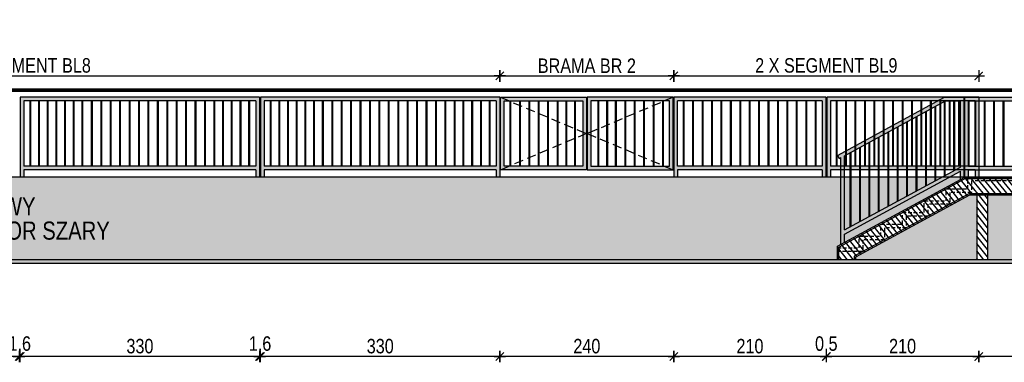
# Model space of a CAD drawing. Header units: millimetres. Extents: x 110792 to 170831, y 17890 to 25890.
# Tile 15 of 44: x 163727 to 165086, y 19734 to 20206. Entities that reach past the tile are written whole.
import ezdxf

# ---------------------------------------------------------------- set-up
doc = ezdxf.new("R2010")
doc.units = ezdxf.units.MM
doc.set_wipeout_variables(frame=1)
doc.linetypes.add('DASHEDX2', pattern=[38.1, 25.4, -12.7])
doc.layers.get('DEFPOINTS').update_dxf_attribs({"lineweight": 9})
for name, color, linetype in [('_HSA_HATCH ELEWACJA', 8, 'Continuous'), ('_HSA_OPIS', 43, 'Continuous'), ('_HSA_PRZERYWANE', 153, 'DASHEDX2'), ('_HSA_WIDOKOWE', 1, 'Continuous'), ('_HSA_WIDOKOWE_CIENKIE', 8, 'Continuous'), ('_HSA_WYM_100', 141, 'Continuous'), ('_HSA_ŚCIANY_CIENKIE', 2, 'Continuous'), ('_HSA_ŚCIANY_DZIAŁOWE', 6, 'Continuous')]:
    doc.layers.add(name, color=color, linetype=linetype)
doc.styles.add('ARIAL_100', font='Arial.ttf', dxfattribs={"width": 0.8, "height": 20})
doc.dimstyles.new('WYM_WEWN_100', dxfattribs={"dimtxt": 20, "dimasz": 2, "dimexe": 10, "dimexo": 0, "dimgap": 4, "dimtad": 1, "dimdec": 1, "dimrnd": 0.1, "dimtxsty": 'ARIAL_100', "dimblk": 'Wym-03', "dimcen": 0, "dimdle": 10, "dimse1": 1, "dimse2": 1, "dimclrt": 256, "dimazin": 2, "dimtfac": 1, "dimtdec": 1, "dimtix": 1, "dimtmove": 2, "dimatfit": 0, "dimfxl": 1, "dimtolj": 1, "dimtzin": 0, "dimarcsym": 0})

# ---------------------------------------------------------------- blocks, each defined once
blk = doc.blocks.new('A$Cd0262c02')
at = {"true_color": 0xfffffe}
h = blk.add_hatch(color=7, dxfattribs=at)
h.dxf.hatch_style = 1
h.paths.add_polyline_path([(-1322.1, 0), (-1317.1, 0), (-1317.1, 10), (-997.1, 10), (-997.1, 0), (-992.1, 0), (-992.1, 110), (-1322.1, 110)])
h.paths.add_polyline_path([(-1317.1, 105), (-997.1, 105), (-997.1, 15), (-1317.1, 15)], flags=16)
h = blk.add_hatch(color=7, dxfattribs=at)
h.dxf.hatch_style = 1
h.paths.add_polyline_path([(-990.5, 0), (-985.5, 0), (-985.5, 10), (-665.5, 10), (-665.5, 0), (-660.5, 0), (-660.5, 110), (-990.5, 110)])
h.paths.add_polyline_path([(-985.5, 105), (-665.5, 105), (-665.5, 15), (-985.5, 15)], flags=16)
h = blk.add_hatch(color=7, dxfattribs=at)
h.dxf.hatch_style = 1
h.paths.add_polyline_path([(-659.5, 110), (-659.5, 10), (-541, 10), (-541, 110)])
h.paths.add_polyline_path([(-654.5, 105), (-546, 105), (-546, 15), (-654.5, 15)], flags=16)
h = blk.add_hatch(color=7, dxfattribs=at)
h.dxf.hatch_style = 1
h.paths.add_polyline_path([(-540, 110), (-540, 10), (-421.5, 10), (-421.5, 110)])
h.paths.add_polyline_path([(-535, 105), (-426.5, 105), (-426.5, 15), (-535, 15)], flags=16)
h = blk.add_hatch(color=7, dxfattribs=at)
h.dxf.hatch_style = 1
h.paths.add_polyline_path([(-210.9, 110), (-420.5, 110), (-420.5, 0), (-415.5, 0), (-415.5, 10), (-215.9, 10), (-215.9, 0), (-210.9, 0)])
h.paths.add_polyline_path([(-215.9, 105), (-215.9, 15), (-415.5, 15), (-415.5, 105)], flags=16)
h = blk.add_hatch(color=7, dxfattribs=at)
h.dxf.hatch_style = 1
h.paths.add_polyline_path([(0, 110), (-209.6, 110), (-209.6, 0), (-204.6, 0), (-204.6, 10), (-5, 10), (-5, 0), (0, 0)])
h.paths.add_polyline_path([(-5, 105), (-5, 15), (-204.6, 15), (-204.6, 105)], flags=16)
at = {"ltscale": 10}
for p, q in [((-992.1, 110), (-1322.1, 110)), ((-1322.1, 110), (-1322.1, 0)), ((-992.1, 110), (-992.1, 0)), ((-660.5, 110), (-990.5, 110)), ((-990.5, 110), (-990.5, 0)), ((-660.5, 110), (-660.5, 0)), ((-210.9, 110), (-420.5, 110)), ((-420.5, 110), (-420.5, 0)), ((-210.9, 110), (-210.9, 0)), ((0, 110), (-209.6, 110)), ((-209.6, 110), (-209.6, 0)), ((0, 110), (0, 0)), ((-997.1, 105), (-1317.1, 105)), ((-1317.1, 105), (-1317.1, 15)), ((-997.1, 105), (-997.1, 15)), ((-665.5, 105), (-985.5, 105)), ((-985.5, 105), (-985.5, 15)), ((-665.5, 105), (-665.5, 15)), ((-215.9, 105), (-415.5, 105)), ((-415.5, 15), (-415.5, 105)), ((-215.9, 105), (-215.9, 15)), ((-5, 105), (-204.6, 105)), ((-204.6, 105), (-204.6, 15)), ((-5, 105), (-5, 15)), ((-997.1, 15), (-1317.1, 15)), ((-665.5, 15), (-985.5, 15)), ((-215.9, 15), (-415.5, 15)), ((-5, 15), (-204.6, 15)), ((-997.1, 10), (-1317.1, 10)), ((-1317.1, 10), (-1317.1, 0)), ((-997.1, 10), (-997.1, 0)), ((-665.5, 10), (-985.5, 10)), ((-985.5, 10), (-985.5, 0)), ((-665.5, 10), (-665.5, 0)), ((-215.9, 10), (-415.5, 10)), ((-415.5, 10), (-415.5, 0)), ((-215.9, 10), (-215.9, 0)), ((-5, 10), (-204.6, 10)), ((-204.6, 10), (-204.6, 0)), ((-5, 10), (-5, 0))]:
    blk.add_line(p, q, dxfattribs=at)
for points in [[(-541, 10), (-659.5, 10), (-659.5, 110), (-541, 110)], [(-540, 10), (-421.5, 10), (-421.5, 110), (-540, 110)], [(-546, 15), (-654.5, 15), (-654.5, 105), (-546, 105)], [(-535, 15), (-426.5, 15), (-426.5, 105), (-535, 105)]]:
    blk.add_lwpolyline(points, close=True)
at = {"layer": '_HSA_PRZERYWANE', "ltscale": 0.5}
for points in [[(-659.5, 110), (-541, 60), (-659.5, 10)], [(-421.5, 110), (-540, 60), (-421.5, 10)]]:
    blk.add_lwpolyline(points, dxfattribs=at)
at = {"layer": '_HSA_WIDOKOWE_CIENKIE'}
for p, q in [((-1308.6, 15), (-1308.6, 105)), ((-1307.6, 15), (-1307.6, 105)), ((-1296.6, 15), (-1296.6, 105)), ((-1295.6, 15), (-1295.6, 105)), ((-1284.6, 15), (-1284.6, 105)), ((-1283.6, 15), (-1283.6, 105)), ((-1272.6, 15), (-1272.6, 105)), ((-1271.6, 15), (-1271.6, 105)), ((-1260.6, 15), (-1260.6, 105)), ((-1259.6, 15), (-1259.6, 105)), ((-1248.6, 15), (-1248.6, 105)), ((-1247.6, 15), (-1247.6, 105)), ((-1236.6, 15), (-1236.6, 105)), ((-1235.6, 15), (-1235.6, 105)), ((-1223.6, 15), (-1223.6, 105)), ((-1222.6, 15), (-1222.6, 105)), ((-1210.6, 15), (-1210.6, 105)), ((-1209.6, 15), (-1209.6, 105)), ((-1197.6, 15), (-1197.6, 105)), ((-1196.6, 15), (-1196.6, 105)), ((-1184.6, 15), (-1184.6, 105)), ((-1183.6, 15), (-1183.6, 105)), ((-1171.6, 15), (-1171.6, 105)), ((-1170.6, 15), (-1170.6, 105)), ((-1158.6, 15), (-1158.6, 105)), ((-1157.6, 15), (-1157.6, 105)), ((-1145.6, 15), (-1145.6, 105)), ((-1144.6, 15), (-1144.6, 105)), ((-1132.6, 15), (-1132.6, 105)), ((-1131.6, 15), (-1131.6, 105)), ((-1119.6, 15), (-1119.6, 105)), ((-1118.6, 15), (-1118.6, 105)), ((-1106.6, 15), (-1106.6, 105)), ((-1105.6, 15), (-1105.6, 105)), ((-1093.6, 15), (-1093.6, 105)), ((-1092.6, 15), (-1092.6, 105)), ((-1080.6, 15), (-1080.6, 105)), ((-1079.6, 15), (-1079.6, 105)), ((-1067.6, 15), (-1067.6, 105)), ((-1066.6, 15), (-1066.6, 105)), ((-1054.6, 15), (-1054.6, 105)), ((-1053.6, 15), (-1053.6, 105)), ((-1042.6, 15), (-1042.6, 105)), ((-1041.6, 15), (-1041.6, 105)), ((-1030.6, 15), (-1030.6, 105)), ((-1029.6, 15), (-1029.6, 105)), ((-1018.6, 15), (-1018.6, 105)), ((-1017.6, 15), (-1017.6, 105)), ((-1006.6, 15), (-1006.6, 105)), ((-1005.6, 15), (-1005.6, 105)), ((-977, 15), (-977, 105)), ((-976, 15), (-976, 105)), ((-965, 15), (-965, 105)), ((-964, 15), (-964, 105)), ((-953, 15), (-953, 105)), ((-952, 15), (-952, 105)), ((-941, 15), (-941, 105)), ((-940, 15), (-940, 105)), ((-929, 15), (-929, 105)), ((-928, 15), (-928, 105)), ((-917, 15), (-917, 105)), ((-916, 15), (-916, 105)), ((-905, 15), (-905, 105)), ((-904, 15), (-904, 105)), ((-892, 15), (-892, 105)), ((-891, 15), (-891, 105)), ((-879, 15), (-879, 105)), ((-878, 15), (-878, 105)), ((-866, 15), (-866, 105)), ((-865, 15), (-865, 105)), ((-853, 15), (-853, 105)), ((-852, 15), (-852, 105)), ((-840, 15), (-840, 105)), ((-839, 15), (-839, 105)), ((-827, 15), (-827, 105)), ((-826, 15), (-826, 105)), ((-814, 15), (-814, 105)), ((-813, 15), (-813, 105)), ((-801, 15), (-801, 105)), ((-800, 15), (-800, 105)), ((-788, 15), (-788, 105)), ((-787, 15), (-787, 105)), ((-775, 15), (-775, 105)), ((-774, 15), (-774, 105)), ((-762, 15), (-762, 105)), ((-761, 15), (-761, 105)), ((-749, 15), (-749, 105)), ((-748, 15), (-748, 105)), ((-736, 15), (-736, 105)), ((-735, 15), (-735, 105)), ((-723, 15), (-723, 105)), ((-722, 15), (-722, 105)), ((-711, 15), (-711, 105)), ((-710, 15), (-710, 105)), ((-699, 15), (-699, 105)), ((-698, 15), (-698, 105)), ((-687, 15), (-687, 105)), ((-686, 15), (-686, 105)), ((-675, 15), (-675, 105)), ((-674, 15), (-674, 105)), ((-646.2, 15), (-646.2, 105)), ((-645.2, 15), (-645.2, 105)), ((-633.2, 15), (-633.2, 105)), ((-632.2, 15), (-632.2, 105)), ((-620.2, 15), (-620.2, 105)), ((-619.2, 15), (-619.2, 105)), ((-607.2, 15), (-607.2, 105)), ((-606.2, 15), (-606.2, 105)), ((-594.2, 15), (-594.2, 105)), ((-593.2, 15), (-593.2, 105)), ((-581.2, 15), (-581.2, 105)), ((-580.2, 15), (-580.2, 105)), ((-569.2, 15), (-569.2, 105)), ((-568.2, 15), (-568.2, 105)), ((-557.2, 15), (-557.2, 105)), ((-556.2, 15), (-556.2, 105)), ((-524.8, 15), (-524.8, 105)), ((-523.8, 15), (-523.8, 105)), ((-512.8, 15), (-512.8, 105)), ((-511.8, 15), (-511.8, 105)), ((-500.8, 15), (-500.8, 105)), ((-499.8, 15), (-499.8, 105)), ((-487.8, 15), (-487.8, 105)), ((-486.8, 15), (-486.8, 105)), ((-474.8, 15), (-474.8, 105)), ((-473.8, 15), (-473.8, 105)), ((-461.8, 15), (-461.8, 105)), ((-460.8, 15), (-460.8, 105)), ((-448.8, 15), (-448.8, 105)), ((-447.8, 15), (-447.8, 105)), ((-435.8, 15), (-435.8, 105)), ((-434.8, 15), (-434.8, 105)), ((-407.2, 15), (-407.2, 105)), ((-406.2, 15), (-406.2, 105)), ((-394.2, 15), (-394.2, 105)), ((-393.2, 15), (-393.2, 105)), ((-381.2, 15), (-381.2, 105)), ((-380.2, 15), (-380.2, 105)), ((-368.2, 15), (-368.2, 105)), ((-367.2, 15), (-367.2, 105)), ((-355.2, 15), (-355.2, 105)), ((-354.2, 15), (-354.2, 105)), ((-342.2, 15), (-342.2, 105)), ((-341.2, 15), (-341.2, 105)), ((-329.2, 15), (-329.2, 105)), ((-328.2, 15), (-328.2, 105)), ((-316.2, 15), (-316.2, 105)), ((-315.2, 15), (-315.2, 105)), ((-303.2, 15), (-303.2, 105)), ((-302.2, 15), (-302.2, 105)), ((-290.2, 15), (-290.2, 105)), ((-289.2, 15), (-289.2, 105)), ((-277.2, 15), (-277.2, 105)), ((-276.2, 15), (-276.2, 105)), ((-264.2, 15), (-264.2, 105)), ((-263.2, 15), (-263.2, 105)), ((-251.2, 15), (-251.2, 105)), ((-250.2, 15), (-250.2, 105)), ((-238.2, 15), (-238.2, 105)), ((-237.2, 15), (-237.2, 105)), ((-225.2, 15), (-225.2, 105)), ((-224.2, 15), (-224.2, 105)), ((-196.3, 15), (-196.3, 105)), ((-195.3, 15), (-195.3, 105)), ((-183.3, 15), (-183.3, 105)), ((-182.3, 15), (-182.3, 105)), ((-170.3, 15), (-170.3, 105)), ((-169.3, 15), (-169.3, 105)), ((-157.3, 15), (-157.3, 105)), ((-156.3, 15), (-156.3, 105)), ((-144.3, 15), (-144.3, 105)), ((-143.3, 15), (-143.3, 105)), ((-131.3, 15), (-131.3, 105)), ((-130.3, 15), (-130.3, 105)), ((-118.3, 15), (-118.3, 105)), ((-117.3, 15), (-117.3, 105)), ((-105.3, 15), (-105.3, 105)), ((-104.3, 15), (-104.3, 105)), ((-92.3, 15), (-92.3, 105)), ((-91.3, 15), (-91.3, 105)), ((-79.3, 15), (-79.3, 105)), ((-78.3, 15), (-78.3, 105)), ((-66.3, 15), (-66.3, 105)), ((-65.3, 15), (-65.3, 105)), ((-53.3, 15), (-53.3, 105)), ((-52.3, 15), (-52.3, 105)), ((-40.3, 15), (-40.3, 105)), ((-39.3, 15), (-39.3, 105)), ((-27.3, 15), (-27.3, 105)), ((-26.3, 15), (-26.3, 105)), ((-14.3, 15), (-14.3, 105)), ((-13.3, 15), (-13.3, 105))]:
    blk.add_line(p, q, dxfattribs=at)
blk = doc.blocks.new('A$Cea211baa')
at = {"true_color": 0xfffffe}
h = blk.add_hatch(color=7, dxfattribs=at)
h.dxf.hatch_style = 1
h.paths.add_polyline_path([(0, 110), (-159.2, 110), (-159.2, 0), (-154.2, 0), (-154.2, 10), (-5, 10), (-5, 0), (0, 0)])
h.paths.add_polyline_path([(-154.2, 105), (-5, 105), (-5, 15), (-154.2, 15)], flags=16)
for p, q in [((-159.2, 0), (-159.2, 110)), ((0, 0), (0, 110)), ((-154.2, 15), (-154.2, 105)), ((-5, 15), (-5, 105)), ((-154.2, 0), (-154.2, 10)), ((-5, 0), (-5, 10))]:
    blk.add_line(p, q)
for points in [[(-159.2, 110), (0, 110)], [(-154.2, 105), (-5, 105)], [(-154.2, 15), (-5, 15)], [(-154.2, 10), (-5, 10)]]:
    blk.add_lwpolyline(points)
at = {"layer": '_HSA_WIDOKOWE_CIENKIE'}
for p, q in [((-145.1, 15), (-145.1, 105)), ((-144.1, 15), (-144.1, 105)), ((-132.1, 15), (-132.1, 105)), ((-131.1, 15), (-131.1, 105)), ((-119.1, 15), (-119.1, 105)), ((-118.1, 15), (-118.1, 105)), ((-106.1, 15), (-106.1, 105)), ((-105.1, 15), (-105.1, 105)), ((-93.1, 15), (-93.1, 105)), ((-92.1, 15), (-92.1, 105)), ((-80.1, 15), (-80.1, 105)), ((-79.1, 15), (-79.1, 105)), ((-67.1, 15), (-67.1, 105)), ((-66.1, 15), (-66.1, 105)), ((-54.1, 15), (-54.1, 105)), ((-53.1, 15), (-53.1, 105)), ((-41.1, 15), (-41.1, 105)), ((-40.1, 15), (-40.1, 105)), ((-28.1, 15), (-28.1, 105)), ((-27.1, 15), (-27.1, 105)), ((-15.1, 15), (-15.1, 105)), ((-14.1, 15), (-14.1, 105))]:
    blk.add_line(p, q, dxfattribs=at)
blk = doc.blocks.new('A$C4c7ff0f1')
at = {"true_color": 0xfffffe}
h = blk.add_hatch(color=7, dxfattribs=at)
h.dxf.hatch_style = 1
h.paths.add_polyline_path([(169.8, 202.7), (142.9, 202.7), (-5, 122.4), (-2.6, 118.1), (0, 119.5), (0, 0), (5, 2.7), (5, 14.1), (164.8, 100.8), (164.8, 89.5), (169.8, 92.2)])
h.paths.add_polyline_path([(164.8, 197.7), (164.8, 106.5), (5, 19.8), (5, 122.2), (144.1, 197.7)], flags=16)
for p, q in [((164.8, 106.5), (164.8, 197.7)), ((169.8, 92.2), (169.8, 202.7)), ((-5, 122.4), (-2.6, 118.1)), ((0, 0), (0, 119.5)), ((5, 19.8), (5, 122.2)), ((164.8, 89.5), (164.8, 100.8)), ((5, 2.7), (5, 14.1))]:
    blk.add_line(p, q)
for points in [[(-5, 122.4), (142.9, 202.7), (169.8, 202.7)], [(5, 122.2), (144.1, 197.7), (164.8, 197.7)], [(-2.6, 118.1), (0, 119.5)], [(5, 19.8), (164.8, 106.5)], [(5, 14.1), (164.8, 100.8)]]:
    blk.add_lwpolyline(points)
at = {"layer": '_HSA_WIDOKOWE_CIENKIE'}
for p, q in [((130.9, 88.1), (130.9, 190.5)), ((142.9, 94.6), (142.9, 197.1)), ((143.9, 95.2), (143.9, 197.6)), ((155.9, 101.7), (155.9, 197.7)), ((156.9, 102.2), (156.9, 197.7)), ((116.9, 80.5), (116.9, 182.9)), ((117.9, 81.1), (117.9, 183.5)), ((129.9, 87.6), (129.9, 190)), ((90.9, 66.4), (90.9, 168.8)), ((91.9, 67), (91.9, 169.4)), ((103.9, 73.5), (103.9, 175.9)), ((104.9, 74), (104.9, 176.4)), ((64.9, 52.3), (64.9, 154.7)), ((65.9, 52.8), (65.9, 155.3)), ((77.9, 59.4), (77.9, 161.8)), ((78.9, 59.9), (78.9, 162.3)), ((38.9, 38.2), (38.9, 140.6)), ((39.9, 38.7), (39.9, 141.1)), ((51.9, 45.2), (51.9, 147.7)), ((52.9, 45.8), (52.9, 148.2)), ((12.9, 24.1), (12.9, 126.5)), ((13.9, 24.6), (13.9, 127)), ((25.9, 31.1), (25.9, 133.5)), ((26.9, 31.7), (26.9, 134.1))]:
    blk.add_line(p, q, dxfattribs=at)
blk = doc.blocks.new('Wym-03')
for p, q in [((-4, 0), (4, 0)), ((0, 4), (0, -4))]:
    blk.add_line(p, q)
blk.add_lwpolyline([(-2.83, -2.83, 0.8, 0.8, 0), (2.83, 2.83, 0.05, 0.05, 0)], format="xyseb")
blk = doc.blocks.new('*D162')
at = {"layer": '_HSA_OPIS', "color": 0, "lineweight": -2, "transparency": 16777216}
blk.add_line((163067.1, 20128.6), (164387.8, 20128.6), dxfattribs=at)
at = {"layer": 'DEFPOINTS', "color": 0, "transparency": 16777216}
for p in [(164389.8, 20128.6), (163065.1, 20099.1), (164389.8, 20099.1)]:
    blk.add_point(p, dxfattribs=at)
at = {"layer": '_HSA_OPIS', "color": 0, "lineweight": -2, "transparency": 16777216, "xscale": 2, "yscale": 2, "zscale": 2, "rotation": 180}
blk.add_blockref('Wym-03', (163065.1, 20128.6), dxfattribs=at)
at = {"layer": '_HSA_OPIS', "color": 0, "lineweight": -2, "transparency": 16777216, "xscale": 2, "yscale": 2, "zscale": 2}
blk.add_blockref('Wym-03', (164389.8, 20128.6), dxfattribs=at)
at = {"layer": '_HSA_OPIS', "transparency": 16777216, "insert": (163727.5, 20143), "char_height": 20, "attachment_point": 5, "style": 'ARIAL_100'}
blk.add_mtext('\\A1;4 X SEGMENT BL8', dxfattribs=at)
blk = doc.blocks.new('*D159')
at = {"layer": '_HSA_OPIS', "color": 0, "lineweight": -2, "transparency": 16777216}
blk.add_line((164631.8, 20128.6), (165048.3, 20128.6), dxfattribs=at)
at = {"layer": 'DEFPOINTS', "color": 0, "transparency": 16777216}
for p in [(165050.3, 20128.6), (164629.8, 20099.1), (165050.3, 20099.1)]:
    blk.add_point(p, dxfattribs=at)
at = {"layer": '_HSA_OPIS', "color": 0, "lineweight": -2, "transparency": 16777216, "xscale": 2, "yscale": 2, "zscale": 2, "rotation": 180}
blk.add_blockref('Wym-03', (164629.8, 20128.6), dxfattribs=at)
at = {"layer": '_HSA_OPIS', "color": 0, "lineweight": -2, "transparency": 16777216, "xscale": 2, "yscale": 2, "zscale": 2}
blk.add_blockref('Wym-03', (165050.3, 20128.6), dxfattribs=at)
at = {"layer": '_HSA_OPIS', "transparency": 16777216, "insert": (164840.1, 20143), "char_height": 20, "attachment_point": 5, "style": 'ARIAL_100'}
blk.add_mtext('\\A1;2 X SEGMENT BL9', dxfattribs=at)
blk = doc.blocks.new('*D166')
at = {"layer": '_HSA_OPIS', "color": 0, "lineweight": -2, "transparency": 16777216}
blk.add_line((164391.8, 20128.6), (164627.8, 20128.6), dxfattribs=at)
at = {"layer": 'DEFPOINTS', "color": 0, "transparency": 16777216}
for p in [(164629.8, 20128.6), (164389.8, 20099.1), (164629.8, 20099.1)]:
    blk.add_point(p, dxfattribs=at)
at = {"layer": '_HSA_OPIS', "color": 0, "lineweight": -2, "transparency": 16777216, "xscale": 2, "yscale": 2, "zscale": 2, "rotation": 180}
blk.add_blockref('Wym-03', (164389.8, 20128.6), dxfattribs=at)
at = {"layer": '_HSA_OPIS', "color": 0, "lineweight": -2, "transparency": 16777216, "xscale": 2, "yscale": 2, "zscale": 2}
blk.add_blockref('Wym-03', (164629.8, 20128.6), dxfattribs=at)
at = {"layer": '_HSA_OPIS', "transparency": 16777216, "insert": (164509.8, 20142.7), "char_height": 20, "attachment_point": 5, "style": 'ARIAL_100'}
blk.add_mtext('\\A1;BRAMA BR 2', dxfattribs=at)
blk = doc.blocks.new('*D183')
at = {"layer": '_HSA_WYM_100', "color": 0, "lineweight": -2, "transparency": 16777216}
blk.add_line((165183.3, 19741.6), (165052.3, 19741.6), dxfattribs=at)
at = {"layer": 'DEFPOINTS', "color": 0, "transparency": 16777216}
for p in [(165050.3, 19989.1), (165185.3, 19989.1), (165050.3, 19741.6)]:
    blk.add_point(p, dxfattribs=at)
at = {"layer": '_HSA_WYM_100', "color": 0, "lineweight": -2, "transparency": 16777216, "xscale": 2, "yscale": 2, "zscale": 2, "rotation": 180}
blk.add_blockref('Wym-03', (165050.3, 19741.6), dxfattribs=at)
at = {"layer": '_HSA_WYM_100', "color": 0, "lineweight": -2, "transparency": 16777216, "xscale": 2, "yscale": 2, "zscale": 2}
blk.add_blockref('Wym-03', (165185.3, 19741.6), dxfattribs=at)
at = {"layer": '_HSA_WYM_100', "transparency": 16777216, "insert": (165117.8, 19755.8), "char_height": 20, "attachment_point": 5, "style": 'ARIAL_100'}
blk.add_mtext('\\A1;135', dxfattribs=at)
blk = doc.blocks.new('*D184')
at = {"layer": '_HSA_WYM_100', "color": 0, "lineweight": -2, "transparency": 16777216}
blk.add_line((165048.3, 19741.6), (164842.3, 19741.6), dxfattribs=at)
at = {"layer": 'DEFPOINTS', "color": 0, "transparency": 16777216}
for p in [(164840.3, 19989.1), (165050.3, 19989.1), (164840.3, 19741.6)]:
    blk.add_point(p, dxfattribs=at)
at = {"layer": '_HSA_WYM_100', "color": 0, "lineweight": -2, "transparency": 16777216, "xscale": 2, "yscale": 2, "zscale": 2, "rotation": 180}
blk.add_blockref('Wym-03', (164840.3, 19741.6), dxfattribs=at)
at = {"layer": '_HSA_WYM_100', "color": 0, "lineweight": -2, "transparency": 16777216, "xscale": 2, "yscale": 2, "zscale": 2}
blk.add_blockref('Wym-03', (165050.3, 19741.6), dxfattribs=at)
at = {"layer": '_HSA_WYM_100', "transparency": 16777216, "insert": (164945.3, 19755.8), "char_height": 20, "attachment_point": 5, "style": 'ARIAL_100'}
blk.add_mtext('\\A1;210', dxfattribs=at)
blk = doc.blocks.new('*D185')
at = {"layer": '_HSA_WYM_100', "color": 0, "lineweight": -2, "transparency": 16777216}
for p, q in [((164837.8, 19741.6), (164835.8, 19741.6)), ((164840.3, 19741.6), (164839.8, 19741.6)), ((164842.3, 19741.6), (164844.3, 19741.6))]:
    blk.add_line(p, q, dxfattribs=at)
at = {"layer": 'DEFPOINTS', "color": 0, "transparency": 16777216}
for p in [(164839.8, 19989.1), (164840.3, 19989.1), (164839.8, 19741.6)]:
    blk.add_point(p, dxfattribs=at)
at = {"layer": '_HSA_WYM_100', "color": 0, "lineweight": -2, "transparency": 16777216, "xscale": 2, "yscale": 2, "zscale": 2}
blk.add_blockref('Wym-03', (164839.8, 19741.6), dxfattribs=at)
at = {"layer": '_HSA_WYM_100', "color": 0, "lineweight": -2, "transparency": 16777216, "xscale": 2, "yscale": 2, "zscale": 2, "rotation": 180}
blk.add_blockref('Wym-03', (164840.3, 19741.6), dxfattribs=at)
at = {"layer": '_HSA_WYM_100', "transparency": 16777216, "insert": (164840.1, 19757.6), "char_height": 20, "attachment_point": 5, "style": 'ARIAL_100'}
blk.add_mtext('\\A1;0,5', dxfattribs=at)
blk = doc.blocks.new('*D186')
at = {"layer": '_HSA_WYM_100', "color": 0, "lineweight": -2, "transparency": 16777216}
blk.add_line((164837.8, 19741.6), (164631.8, 19741.6), dxfattribs=at)
at = {"layer": 'DEFPOINTS', "color": 0, "transparency": 16777216}
for p in [(164629.8, 19989.1), (164839.8, 19989.1), (164629.8, 19741.6)]:
    blk.add_point(p, dxfattribs=at)
at = {"layer": '_HSA_WYM_100', "color": 0, "lineweight": -2, "transparency": 16777216, "xscale": 2, "yscale": 2, "zscale": 2, "rotation": 180}
blk.add_blockref('Wym-03', (164629.8, 19741.6), dxfattribs=at)
at = {"layer": '_HSA_WYM_100', "color": 0, "lineweight": -2, "transparency": 16777216, "xscale": 2, "yscale": 2, "zscale": 2}
blk.add_blockref('Wym-03', (164839.8, 19741.6), dxfattribs=at)
at = {"layer": '_HSA_WYM_100', "transparency": 16777216, "insert": (164734.8, 19755.8), "char_height": 20, "attachment_point": 5, "style": 'ARIAL_100'}
blk.add_mtext('\\A1;210', dxfattribs=at)
blk = doc.blocks.new('*D187')
at = {"layer": '_HSA_WYM_100', "color": 0, "lineweight": -2, "transparency": 16777216}
blk.add_line((164627.8, 19741.6), (164391.8, 19741.6), dxfattribs=at)
at = {"layer": 'DEFPOINTS', "color": 0, "transparency": 16777216}
for p in [(164389.8, 19989.1), (164629.8, 19989.1), (164389.8, 19741.6)]:
    blk.add_point(p, dxfattribs=at)
at = {"layer": '_HSA_WYM_100', "color": 0, "lineweight": -2, "transparency": 16777216, "xscale": 2, "yscale": 2, "zscale": 2, "rotation": 180}
blk.add_blockref('Wym-03', (164389.8, 19741.6), dxfattribs=at)
at = {"layer": '_HSA_WYM_100', "color": 0, "lineweight": -2, "transparency": 16777216, "xscale": 2, "yscale": 2, "zscale": 2}
blk.add_blockref('Wym-03', (164629.8, 19741.6), dxfattribs=at)
at = {"layer": '_HSA_WYM_100', "transparency": 16777216, "insert": (164509.8, 19755.8), "char_height": 20, "attachment_point": 5, "style": 'ARIAL_100'}
blk.add_mtext('\\A1;240', dxfattribs=at)
blk = doc.blocks.new('*D208')
at = {"layer": '_HSA_WYM_100', "color": 0, "lineweight": -2, "transparency": 16777216}
blk.add_line((164387.8, 19741.6), (164061.8, 19741.6), dxfattribs=at)
at = {"layer": 'DEFPOINTS', "color": 0, "transparency": 16777216}
for p in [(164059.8, 19989.1), (164389.8, 19989.1), (164059.8, 19741.6)]:
    blk.add_point(p, dxfattribs=at)
at = {"layer": '_HSA_WYM_100', "color": 0, "lineweight": -2, "transparency": 16777216, "xscale": 2, "yscale": 2, "zscale": 2, "rotation": 180}
blk.add_blockref('Wym-03', (164059.8, 19741.6), dxfattribs=at)
at = {"layer": '_HSA_WYM_100', "color": 0, "lineweight": -2, "transparency": 16777216, "xscale": 2, "yscale": 2, "zscale": 2}
blk.add_blockref('Wym-03', (164389.8, 19741.6), dxfattribs=at)
at = {"layer": '_HSA_WYM_100', "transparency": 16777216, "insert": (164224.8, 19755.8), "char_height": 20, "attachment_point": 5, "style": 'ARIAL_100'}
blk.add_mtext('\\A1;330', dxfattribs=at)
blk = doc.blocks.new('*D209')
at = {"layer": '_HSA_WYM_100', "color": 0, "lineweight": -2, "transparency": 16777216}
for p, q in [((164056.3, 19741.6), (164054.3, 19741.6)), ((164059.8, 19741.6), (164058.3, 19741.6)), ((164061.8, 19741.6), (164063.8, 19741.6))]:
    blk.add_line(p, q, dxfattribs=at)
at = {"layer": 'DEFPOINTS', "color": 0, "transparency": 16777216}
for p in [(164058.3, 19989.1), (164059.8, 19989.1), (164058.3, 19741.6)]:
    blk.add_point(p, dxfattribs=at)
at = {"layer": '_HSA_WYM_100', "color": 0, "lineweight": -2, "transparency": 16777216, "xscale": 2, "yscale": 2, "zscale": 2}
blk.add_blockref('Wym-03', (164058.3, 19741.6), dxfattribs=at)
at = {"layer": '_HSA_WYM_100', "color": 0, "lineweight": -2, "transparency": 16777216, "xscale": 2, "yscale": 2, "zscale": 2, "rotation": 180}
blk.add_blockref('Wym-03', (164059.8, 19741.6), dxfattribs=at)
at = {"layer": '_HSA_WYM_100', "transparency": 16777216, "insert": (164059, 19757.6), "char_height": 20, "attachment_point": 5, "style": 'ARIAL_100'}
blk.add_mtext('\\A1;1,6', dxfattribs=at)
blk = doc.blocks.new('*D210')
at = {"layer": '_HSA_WYM_100', "color": 0, "lineweight": -2, "transparency": 16777216}
blk.add_line((164056.3, 19741.6), (163730.3, 19741.6), dxfattribs=at)
at = {"layer": 'DEFPOINTS', "color": 0, "transparency": 16777216}
for p in [(163728.3, 19989.1), (164058.3, 19989.1), (163728.3, 19741.6)]:
    blk.add_point(p, dxfattribs=at)
at = {"layer": '_HSA_WYM_100', "color": 0, "lineweight": -2, "transparency": 16777216, "xscale": 2, "yscale": 2, "zscale": 2, "rotation": 180}
blk.add_blockref('Wym-03', (163728.3, 19741.6), dxfattribs=at)
at = {"layer": '_HSA_WYM_100', "color": 0, "lineweight": -2, "transparency": 16777216, "xscale": 2, "yscale": 2, "zscale": 2}
blk.add_blockref('Wym-03', (164058.3, 19741.6), dxfattribs=at)
at = {"layer": '_HSA_WYM_100', "transparency": 16777216, "insert": (163893.3, 19755.8), "char_height": 20, "attachment_point": 5, "style": 'ARIAL_100'}
blk.add_mtext('\\A1;330', dxfattribs=at)
blk = doc.blocks.new('*D211')
at = {"layer": '_HSA_WYM_100', "color": 0, "lineweight": -2, "transparency": 16777216}
for p, q in [((163724.6, 19741.6), (163722.6, 19741.6)), ((163728.3, 19741.6), (163726.6, 19741.6)), ((163730.3, 19741.6), (163732.3, 19741.6))]:
    blk.add_line(p, q, dxfattribs=at)
at = {"layer": 'DEFPOINTS', "color": 0, "transparency": 16777216}
for p in [(163726.6, 19989.1), (163728.3, 19989.1), (163726.6, 19741.6)]:
    blk.add_point(p, dxfattribs=at)
at = {"layer": '_HSA_WYM_100', "color": 0, "lineweight": -2, "transparency": 16777216, "xscale": 2, "yscale": 2, "zscale": 2}
blk.add_blockref('Wym-03', (163726.6, 19741.6), dxfattribs=at)
at = {"layer": '_HSA_WYM_100', "color": 0, "lineweight": -2, "transparency": 16777216, "xscale": 2, "yscale": 2, "zscale": 2, "rotation": 180}
blk.add_blockref('Wym-03', (163728.3, 19741.6), dxfattribs=at)
at = {"layer": '_HSA_WYM_100', "transparency": 16777216, "insert": (163727.5, 19757.6), "char_height": 20, "attachment_point": 5, "style": 'ARIAL_100'}
blk.add_mtext('\\A1;1,6', dxfattribs=at)
blk = doc.blocks.new('*D212')
at = {"layer": '_HSA_WYM_100', "color": 0, "lineweight": -2, "transparency": 16777216}
blk.add_line((163724.6, 19741.6), (163398.6, 19741.6), dxfattribs=at)
at = {"layer": 'DEFPOINTS', "color": 0, "transparency": 16777216}
for p in [(163396.6, 19989.1), (163726.6, 19989.1), (163396.6, 19741.6)]:
    blk.add_point(p, dxfattribs=at)
at = {"layer": '_HSA_WYM_100', "color": 0, "lineweight": -2, "transparency": 16777216, "xscale": 2, "yscale": 2, "zscale": 2, "rotation": 180}
blk.add_blockref('Wym-03', (163396.6, 19741.6), dxfattribs=at)
at = {"layer": '_HSA_WYM_100', "color": 0, "lineweight": -2, "transparency": 16777216, "xscale": 2, "yscale": 2, "zscale": 2}
blk.add_blockref('Wym-03', (163726.6, 19741.6), dxfattribs=at)
at = {"layer": '_HSA_WYM_100', "transparency": 16777216, "insert": (163561.6, 19755.8), "char_height": 20, "attachment_point": 5, "style": 'ARIAL_100'}
blk.add_mtext('\\A1;330', dxfattribs=at)
blk = doc.blocks.new('A$Cfd5442aa')
blk.add_wipeout([(-335, 0), (-310, 0), (-310, 3.7), (-152.8, 89), (-142.8, 89), (-142.8, 0), (-127.8, 0), (-127.8, 89), (-15, 89), (-15, 0), (0, 0), (0, 89), (5, 89), (5, 114), (-159.2, 114), (-335, 18.6)]).dxf.layer = '_HSA_ŚCIANY_CIENKIE'
at = {"layer": '_HSA_HATCH ELEWACJA', "true_color": 0xb8b8b8}
h = blk.add_hatch(dxfattribs=at)
h.set_pattern_fill('ANSI31', color=9, scale=2, angle=84)
h.set_pattern_definition([(129, (-197626.994, -46698.288), (-4.93487686, -3.99618448), [])])
h.paths.add_polyline_path([(-335, 0), (-310, 0), (-310, 3.7), (-152.8, 89), (-142.8, 89), (-142.8, 0), (-127.8, 0), (-127.8, 89), (-15, 89), (-15, 0), (0, 0), (0, 89), (5, 89), (5, 114), (-159.2, 114), (-335, 18.6)])
at = {"layer": '_HSA_PRZERYWANE', "ltscale": 0.2}
blk.add_lwpolyline([(-335, 16.3), (-305, 16.3), (-305, 32.6), (-275, 32.6), (-275, 48.9), (-245, 48.9), (-245, 65.1), (-215, 65.1), (-215, 81.4), (-185, 81.4), (-185, 97.7), (-155, 97.7), (-155, 114), (5, 114), (5, 109), (-150, 109), (-150, 92.7), (-180, 92.7), (-180, 76.4), (-210, 76.4), (-210, 60.1), (-240, 60.1), (-240, 43.9), (-270, 43.9), (-270, 27.6), (-300, 27.6), (-300, 11.3), (-335, 11.3)], close=True, dxfattribs=at)
at = {"layer": '_HSA_WIDOKOWE_CIENKIE'}
for p, q in [((-333, 17.4), (-158.7, 112)), ((-158.7, 112), (5, 112)), ((-153.4, 91), (-312, 4.9)), ((5, 91), (-153.4, 91)), ((-333, 0), (-333, 17.4)), ((-312, 4.9), (-312, 0))]:
    blk.add_line(p, q, dxfattribs=at)
at = {"layer": '_HSA_ŚCIANY_CIENKIE'}
for points in [[(-335, 0), (-335, 18.6), (-159.2, 114), (5, 114), (5, 89), (-152.8, 89), (-310, 3.7), (-310, 0)], [(-142.8, 89), (-142.8, 0)], [(-127.8, 89), (-127.8, 0)], [(-15, 89), (-15, 0)], [(0, 89), (0, 0)], [(-335, 16.3), (-335, 0)]]:
    blk.add_lwpolyline(points, dxfattribs=at)

msp = doc.modelspace()

# ---------------------------------------------------------------- hatches: boundary and pattern name
at = {"layer": '_HSA_HATCH ELEWACJA', "true_color": 0xb8b8b8}
h = msp.add_hatch(color=9, dxfattribs=at)
h.dxf.hatch_style = 1
h.paths.add_polyline_path([(166614.33, 19989.13), (157196.33, 19989.13), (156446.33, 19890.13), (157265.83, 19875.13), (166614.33, 19875.13)])

# ---------------------------------------------------------------- texts
at = {"layer": '_HSA_OPIS', "insert": (163372.59, 19961.12), "char_height": 25, "attachment_point": 1, "line_spacing_factor": 0.8, "style": 'ARIAL_100'}
msp.add_mtext_dynamic_manual_height_columns('\\pxqc;TYNK COKOŁOWY \\PTYPU MARMULIT - KOLOR SZARY', width=506.6333, gutter_width=12.5, heights=[0], dxfattribs=at)

# ---------------------------------------------------------------- dimensions: what is measured, and where the dimension line sits
at = {"layer": '_HSA_OPIS'}
for p1, p2, text, picture, middle in [((163065.08, 20099.13), (164389.83, 20099.13), '4 X SEGMENT BL8', '*D162', (163727.45, 20142.96)), ((164629.83, 20099.13), (165050.33, 20099.13), '2 X SEGMENT BL9', '*D159', (164840.08, 20142.96)), ((164389.83, 20099.13), (164629.83, 20099.13), 'BRAMA BR 2', '*D166', (164509.83, 20142.66))]:
    dim = msp.add_aligned_dim(p1=p1, p2=p2, distance=29.48, text=text, dimstyle='WYM_WEWN_100', dxfattribs=at)
    dim.commit()
    dim.dimension.update_dxf_attribs({"geometry": picture, "text_midpoint": middle})
at = {"layer": '_HSA_WYM_100'}
for base, p1, p2, picture, middle in [((163396.65, 19741.6), (163726.65, 19989.13), (163396.65, 19989.13), '*D212', (163561.65, 19755.82)), ((163726.65, 19741.6), (163728.26, 19989.13), (163726.65, 19989.13), '*D211', (163727.45, 19757.62)), ((163728.26, 19741.6), (164058.26, 19989.13), (163728.26, 19989.13), '*D210', (163893.26, 19755.82)), ((164058.26, 19741.6), (164059.83, 19989.13), (164058.26, 19989.13), '*D209', (164059.04, 19757.62)), ((164059.83, 19741.6), (164389.83, 19989.13), (164059.83, 19989.13), '*D208', (164224.83, 19755.82)), ((164389.83, 19741.6), (164629.83, 19989.13), (164389.83, 19989.13), '*D187', (164509.83, 19755.81)), ((164629.83, 19741.6), (164839.83, 19989.13), (164629.83, 19989.13), '*D186', (164734.83, 19755.81))]:
    dim = msp.add_linear_dim(base=base, p1=p1, p2=p2, dimstyle='WYM_WEWN_100', dxfattribs=at)
    dim.commit()
    dim.dimension.update_dxf_attribs({"geometry": picture, "text_midpoint": middle})

# ---------------------------------------------------------------- next in the draw order: block references
at = {"layer": '_HSA_ŚCIANY_CIENKIE'}
msp.add_blockref('A$Cfd5442aa', (165190.33, 19875.13), dxfattribs=at)

# ---------------------------------------------------------------- next in the draw order: hatches: boundary and pattern name
at = {"layer": '_HSA_WIDOKOWE', "ltscale": 10}
h = msp.add_hatch(color=256, dxfattribs=at)
h.dxf.hatch_style = 1
h.paths.add_polyline_path([(156381.33, 19885.13), (156446.28, 19885.13), (157265.73, 19870.14), (166802.33, 19870.13), (166802.33, 19875.13), (157265.83, 19875.13), (156446.33, 19890.13), (156381.33, 19890.13)])

# ---------------------------------------------------------------- next in the draw order: linework, layer by layer
at = {"layer": '_HSA_PRZERYWANE', "ltscale": 0.5, "const_width": 5}
msp.add_lwpolyline([(166802.33, 19870.13), (166802.33, 20109.13), (156381.33, 20109.13)], dxfattribs=at)
at = {"layer": '_HSA_WIDOKOWE', "ltscale": 10}
msp.add_lwpolyline([(156381.33, 19885.13), (156446.28, 19885.13), (157265.73, 19870.14), (166802.33, 19870.13), (166802.33, 19875.13), (157265.83, 19875.13), (156446.33, 19890.13), (156381.33, 19890.13)], close=True, dxfattribs=at)
at = {"layer": '_HSA_ŚCIANY_DZIAŁOWE', "ltscale": 10}
msp.add_line((166739.33, 19989.13), (157326.33, 19989.13), dxfattribs=at)

# ---------------------------------------------------------------- next in the draw order: block references
at = {"layer": '_HSA_WIDOKOWE', "ltscale": 10}
msp.add_blockref('A$Cd0262c02', (165050.33, 19989.13), dxfattribs=at)
at = {"layer": '_HSA_ŚCIANY_CIENKIE'}
for name, p in [('A$C4c7ff0f1', (164860.33, 19896.41)), ('A$Cea211baa', (165190.33, 19989.13))]:
    msp.add_blockref(name, p, dxfattribs=at)

# ---------------------------------------------------------------- next in the draw order: dimensions: what is measured, and where the dimension line sits
at = {"layer": '_HSA_WYM_100'}
for base, p1, p2, picture, middle in [((164839.83, 19741.6), (164840.31, 19989.13), (164839.83, 19989.13), '*D185', (164840.07, 19757.62)), ((164840.31, 19741.6), (165050.33, 19989.13), (164840.31, 19989.13), '*D184', (164945.32, 19755.81)), ((165050.33, 19741.6), (165185.33, 19989.13), (165050.33, 19989.13), '*D183', (165117.83, 19755.82))]:
    dim = msp.add_linear_dim(base=base, p1=p1, p2=p2, dimstyle='WYM_WEWN_100', dxfattribs=at)
    dim.commit()
    dim.dimension.update_dxf_attribs({"geometry": picture, "text_midpoint": middle})

doc.saveas('drawing.dxf')
